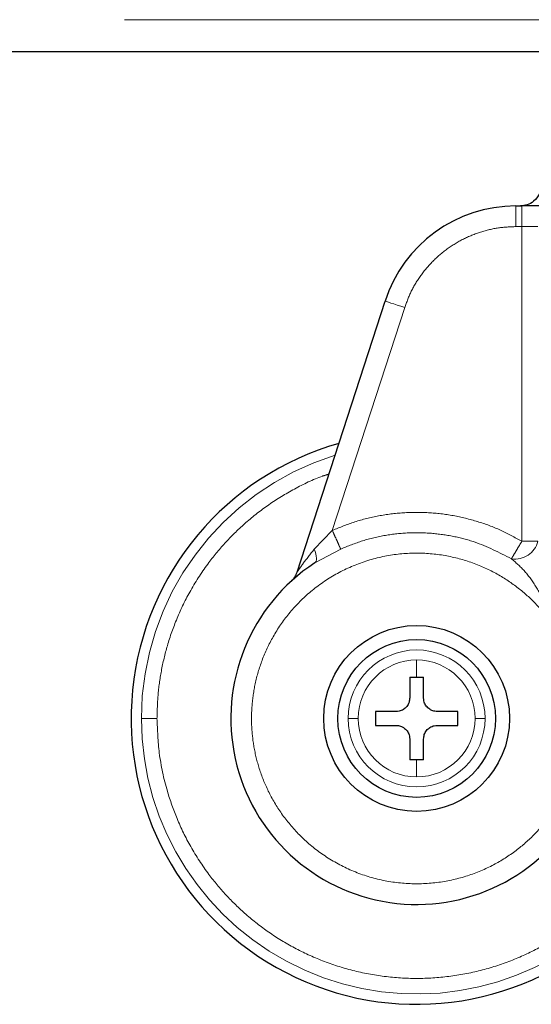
# Model space of a CAD drawing. Header units: millimetres. Extents: x 25 to 243, y 63 to 146.
# Tile 2 of 70: x 37.9 to 39.19, y 62.97 to 65.45. Entities that reach past the tile are written whole.
import ezdxf

# ---------------------------------------------------------------- set-up
doc = ezdxf.new("R2010")
doc.units = ezdxf.units.MM
doc.linetypes.add('PHANTOM', pattern=[12.7, 6.35, -1.27, 1.27, -1.27, 1.27, -1.27])

msp = doc.modelspace()

# ---------------------------------------------------------------- linework, layer by layer
at = {"color": 8, "linetype": 'PHANTOM', "lineweight": 18}
for p, q in [((28.0051, 65.4453), (66.8751, 65.4453)), ((39.1523, 64.9241), (39.1523, 64.9762)), ((39.1672, 64.9762), (39.1672, 64.9241)), ((39.1672, 64.9241), (39.1523, 64.9241)), ((39.1672, 64.9241), (39.1672, 64.1315)), ((39.2079, 64.9241), (39.1672, 64.9241)), ((38.8718, 64.7203), (38.6893, 64.1588)), ((38.6437, 64.1115), (38.6893, 64.1588)), ((38.7104, 64.112), (38.6449, 64.0769)), ((39.2079, 64.1315), (39.1672, 64.1315)), ((38.902, 63.7894), (38.902, 63.8326)), ((38.902, 63.538), (38.902, 63.5812))]:
    msp.add_line(p, q, dxfattribs=at)
at = {"color": 7, "linetype": 'Continuous', "lineweight": 25}
for p, q in [((28.0051, 65.3653), (39.6642, 65.3653)), ((39.1523, 64.9762), (39.1672, 64.9762)), ((38.6004, 64.0534), (38.8223, 64.7364)), ((38.8847, 63.7894), (38.902, 63.7894)), ((38.8847, 63.7894), (38.8847, 63.7373)), ((38.902, 63.7894), (38.9194, 63.7894)), ((38.9194, 63.7373), (38.9194, 63.7894)), ((38.85, 63.7026), (38.7979, 63.7026)), ((38.7979, 63.7026), (38.7979, 63.6679)), ((39.0061, 63.7026), (38.9541, 63.7026)), ((39.0061, 63.6679), (39.0061, 63.7026)), ((38.7979, 63.6679), (38.85, 63.6679)), ((38.9541, 63.6679), (39.0061, 63.6679)), ((38.8847, 63.6332), (38.8847, 63.5812)), ((38.9194, 63.5812), (38.9194, 63.6332)), ((38.902, 63.5812), (38.8847, 63.5812)), ((38.9194, 63.5812), (38.902, 63.5812))]:
    msp.add_line(p, q, dxfattribs=at)
at = {"color": 8, "linetype": 'PHANTOM', "lineweight": 18, "flags": 128}
for points in [[(38.8223, 64.7364), (38.8232, 64.7361), (38.8261, 64.7352), (38.8306, 64.7337), (38.8368, 64.7317), (38.8443, 64.7292), (38.8529, 64.7265), (38.8621, 64.7234), (38.8718, 64.7203)], [(38.6449, 64.0769), (38.647, 64.0789), (38.6484, 64.0817), (38.6493, 64.0852), (38.6494, 64.0894), (38.6489, 64.0943), (38.6478, 64.0997), (38.6461, 64.1054), (38.6437, 64.1115)]]:
    msp.add_lwpolyline(points, dxfattribs=at)
at = {"color": 7, "linetype": 'Continuous', "lineweight": 25}
for radius in [0.2342, 0.1987]:
    msp.add_circle((38.902, 63.6853), radius, dxfattribs=at)
for centre, radius, start, end in [((39.1523, 64.6292), 0.347, 90, 162), ((38.902, 63.6853), 0.72, 105.8112, 311.2516), ((38.902, 63.6853), 0.4685, 123.2858, 330.8783)]:
    msp.add_arc(centre, radius, start, end, dxfattribs=at)
at = {"color": 8, "linetype": 'PHANTOM', "lineweight": 18}
for centre, radius, start, end in [((38.902, 63.6853), 0.6941, 107.2538, 180), ((39.1504, 64.146), 0.0593, 260.8949, 345.8888), ((38.902, 63.6853), 0.1725, 0, 180), ((38.902, 63.6853), 0.1473, 90, 180), ((38.902, 63.6853), 0.1473, 0, 90), ((38.902, 63.6853), 0.6941, 180, 312.0009), ((38.902, 63.6853), 0.1725, 180, 0), ((38.902, 63.6853), 0.1473, 180, 270), ((38.902, 63.6853), 0.1473, 270, 0)]:
    msp.add_arc(centre, radius, start, end, dxfattribs=at)
at = {"color": 7, "linetype": 'Continuous', "lineweight": 25}
for points, knots in [([(39.2161, 65.0282), (39.2152, 65.0208), (39.2133, 65.0055), (39.1992, 64.988), (39.1817, 64.9779), (39.1698, 64.9767), (39.164, 64.9762)], [0, 0, 0, 0, 0.27026, 0.562429, 0.789736, 1, 1, 1, 1]), ([(39.2486, 64.9762), (39.2434, 64.9762), (39.233, 64.9762), (39.2127, 64.9762), (39.1905, 64.9762), (39.1749, 64.9762), (39.1672, 64.9762)], [0, 0, 0, 0, 0.246818, 0.499999, 0.753174, 1, 1, 1, 1]), ([(38.586, 64.0311), (38.5891, 64.0343), (38.5954, 64.0409), (38.5987, 64.0492), (38.6004, 64.0534)], [0, 0, 0, 0, 0.499995, 1, 1, 1, 1]), ([(38.8847, 63.7373), (38.8843, 63.7335), (38.8836, 63.7257), (38.8776, 63.7153), (38.8688, 63.7075), (38.8591, 63.7033), (38.8526, 63.7028), (38.85, 63.7026)], [0, 0, 0, 0, 0.2141786, 0.4283889, 0.6418711, 0.8550397, 1, 1, 1, 1]), ([(38.9541, 63.7026), (38.9502, 63.703), (38.9424, 63.7038), (38.9321, 63.7097), (38.9242, 63.7185), (38.92, 63.7282), (38.9196, 63.7347), (38.9194, 63.7373)], [0, 0, 0, 0, 0.2141808, 0.4283819, 0.6418717, 0.8550407, 1, 1, 1, 1]), ([(38.85, 63.6679), (38.8539, 63.6676), (38.8617, 63.6668), (38.872, 63.6609), (38.8799, 63.6521), (38.8841, 63.6423), (38.8845, 63.6359), (38.8847, 63.6332)], [0, 0, 0, 0, 0.214183, 0.428386, 0.641869, 0.85505, 1, 1, 1, 1]), ([(38.9194, 63.6332), (38.9198, 63.6371), (38.9205, 63.6449), (38.9265, 63.6553), (38.9352, 63.6631), (38.945, 63.6673), (38.9515, 63.6678), (38.9541, 63.6679)], [0, 0, 0, 0, 0.2141695, 0.4283815, 0.6418653, 0.8550398, 1, 1, 1, 1])]:
    msp.add_open_spline(points, degree=3, knots=knots, dxfattribs=at)
at = {"color": 8, "linetype": 'PHANTOM', "lineweight": 18}
for points, knots in [([(39.1523, 64.9241), (39.1375, 64.9235), (39.1074, 64.9222), (39.0627, 64.9114), (39.019, 64.8937), (38.9782, 64.8688), (38.9419, 64.8377), (38.9116, 64.8016), (38.8875, 64.7624), (38.877, 64.7342), (38.8718, 64.7203)], [0, 0, 0, 0, 0.119581, 0.243689, 0.37101, 0.5, 0.62899, 0.75631, 0.88042, 1, 1, 1, 1]), ([(38.2472, 63.6853), (38.2477, 63.7047), (38.2488, 63.7447), (38.2575, 63.8061), (38.2729, 63.8713), (38.2971, 63.9397), (38.3317, 64.0104), (38.3737, 64.0745), (38.421, 64.1313), (38.4714, 64.1803), (38.5291, 64.2254), (38.594, 64.2643), (38.6452, 64.2897), (38.6754, 64.2991), (38.6807, 64.3007)], [0, 0, 0, 0, 0.072428, 0.149648, 0.231581, 0.322606, 0.420388, 0.525041, 0.608657, 0.69619, 0.787384, 0.881872, 0.97917, 1, 1, 1, 1]), ([(38.6893, 64.1588), (38.7081, 64.1664), (38.7459, 64.1819), (38.8061, 64.1966), (38.8684, 64.2046), (38.9317, 64.2048), (38.9945, 64.1974), (39.0555, 64.1824), (39.1137, 64.1609), (39.1495, 64.1413), (39.1672, 64.1315)], [0, 0, 0, 0, 0.121853, 0.246364, 0.372713, 0.5, 0.627288, 0.753636, 0.878146, 1, 1, 1, 1]), ([(38.6893, 64.1588), (38.6918, 64.1534), (38.6968, 64.1423), (38.7034, 64.1275), (38.7084, 64.1163), (38.7097, 64.1134), (38.7104, 64.112)], [0, 0, 0, 0, 0.24215, 0.500007, 0.75786, 1, 1, 1, 1]), ([(39.141, 64.0874), (39.1104, 64.1031), (39.0636, 64.1272), (38.9943, 64.1449), (38.9387, 64.1528), (38.8811, 64.1538), (38.8229, 64.1475), (38.7652, 64.1342), (38.7287, 64.1194), (38.7104, 64.112)], [0, 0, 0, 0, 0.229363, 0.351092, 0.476637, 0.605236, 0.735996, 0.867933, 1, 1, 1, 1]), ([(38.6004, 64.0534), (38.6004, 64.0535), (38.6006, 64.0537), (38.6019, 64.0557), (38.6063, 64.0622), (38.6197, 64.0814), (38.6339, 64.0992), (38.6437, 64.1115)], [0, 0, 0, 0, 0.044601, 0.092458, 0.197659, 0.444538, 1, 1, 1, 1]), ([(39.1672, 64.1315), (39.1642, 64.1265), (39.158, 64.116), (39.1497, 64.1021), (39.1434, 64.0915), (39.1418, 64.0887), (39.141, 64.0874)], [0, 0, 0, 0, 0.2418584, 0.4996018, 0.7575664, 1, 1, 1, 1]), ([(39.2444, 63.9223), (39.2338, 63.9364), (39.2117, 63.966), (39.1698, 64.006), (39.1191, 64.0426), (39.0592, 64.073), (38.9912, 64.0942), (38.9171, 64.1038), (38.8401, 64.0995), (38.7642, 64.0808), (38.6932, 64.0483), (38.6307, 64.0041), (38.579, 63.9513), (38.5392, 63.8934), (38.5112, 63.8336), (38.4939, 63.7746), (38.4858, 63.7186), (38.485, 63.6652), (38.4909, 63.6121), (38.5044, 63.5571), (38.5272, 63.5002), (38.5608, 63.4434), (38.606, 63.3895), (38.6625, 63.3419), (38.7289, 63.3039), (38.8027, 63.2784), (38.8801, 63.267), (38.9571, 63.2702), (39.03, 63.2868), (39.0957, 63.3145), (39.1525, 63.3505), (39.1994, 63.3918), (39.2373, 63.4357), (39.2565, 63.4672), (39.2656, 63.4823)], [0, 0, 0, 0, 0.024611, 0.051425, 0.080457, 0.111629, 0.144739, 0.17945, 0.21529, 0.251681, 0.287991, 0.323595, 0.357938, 0.390581, 0.421222, 0.449692, 0.47594, 0.500002, 0.524049, 0.550282, 0.578737, 0.609364, 0.641994, 0.676327, 0.711923, 0.74823, 0.784624, 0.820469, 0.855189, 0.888312, 0.919498, 0.948545, 0.975374, 1, 1, 1, 1]), ([(39.2444, 63.9223), (39.2388, 63.9395), (39.2278, 63.9733), (39.203, 64.0188), (39.1745, 64.0588), (39.152, 64.078), (39.141, 64.0874)], [0, 0, 0, 0, 0.265017, 0.521286, 0.766879, 1, 1, 1, 1]), ([(38.2079, 63.6853), (38.2094, 63.6853), (38.2124, 63.6853), (38.2231, 63.6853), (38.2352, 63.6853), (38.2433, 63.6853), (38.2472, 63.6853)], [0, 0, 0, 0, 0.272472, 0.561849, 0.787525, 1, 1, 1, 1]), ([(39.3494, 63.2083), (39.3439, 63.2028), (39.321, 63.1801), (39.2747, 63.1456), (39.2103, 63.1058), (39.1393, 63.0733), (39.0632, 63.0489), (38.9836, 63.0339), (38.902, 63.0288), (38.8205, 63.0339), (38.7408, 63.0489), (38.6648, 63.0733), (38.5938, 63.1058), (38.5291, 63.1453), (38.4714, 63.1903), (38.421, 63.2393), (38.3737, 63.296), (38.3317, 63.3602), (38.2971, 63.4309), (38.2694, 63.5096), (38.2508, 63.5943), (38.2484, 63.6562), (38.2472, 63.6853)], [0, 0, 0, 0, 0.015432, 0.063527, 0.113358, 0.164673, 0.217158, 0.270453, 0.324163, 0.377873, 0.431169, 0.483654, 0.534968, 0.5848, 0.632895, 0.679059, 0.723157, 0.778356, 0.829925, 0.877924, 0.942724, 1, 1, 1, 1]), ([(38.7547, 63.6853), (38.7516, 63.6853), (38.7453, 63.6853), (38.7356, 63.6853), (38.7318, 63.6853), (38.7295, 63.6853)], [0, 0, 0, 0, 0.276676, 0.562541, 1, 1, 1, 1]), ([(39.0746, 63.6853), (39.0733, 63.6853), (39.0706, 63.6853), (39.0624, 63.6853), (39.0543, 63.6853), (39.0494, 63.6853)], [0, 0, 0, 0, 0.276707, 0.562559, 1, 1, 1, 1])]:
    msp.add_open_spline(points, degree=3, knots=knots, dxfattribs=at)

doc.saveas('drawing.dxf')
